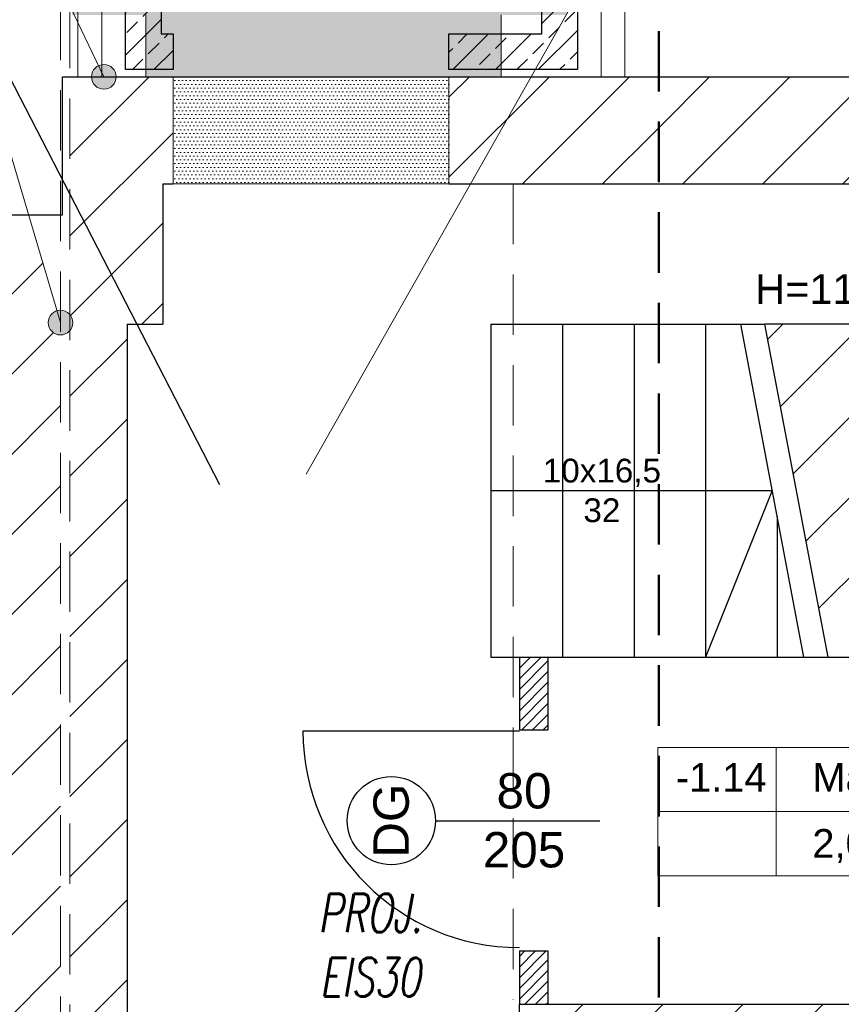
# Model space of a CAD drawing. Header units: millimetres. Extents: x 26866 to 1024070, y -428191 to 408885.
# Tile 186 of 248: x 190095 to 193550, y 400372 to 404512. Entities that reach past the tile are written whole.
import ezdxf

# ---------------------------------------------------------------- set-up
doc = ezdxf.new("R2010")
doc.units = ezdxf.units.MM
doc.header["$LTSCALE"] = 2
doc.linetypes.add('DASHED', pattern=[19.05, 12.7, -6.35])
doc.linetypes.add('HIDDENX2', pattern=[19.05, 12.7, -6.35])
for name, color, linetype, lineweight in [('0_OPIS', 7, 'Continuous', 13), ('3DPLAN_A_TABELKA POMIESZCZEŃ', 7, 'Continuous', 0), ('3DPLAN_A_WYSOKOŚCI OPIS', 101, 'Continuous', 5), ('3DPLAN_A_WYSOKOŚCI ZMIANA', 144, 'HIDDENX2', 5), ('A_IZOLACJA', 3, 'Continuous', 0), ('A_SC_WID_DETALE', 251, 'Continuous', 0), ('A_TXT', 7, 'Continuous', 0), ('A_WYBURZENIA', 6, 'Continuous', 0), ('Opisy', 7, 'Continuous', 13)]:
    doc.layers.add(name, color=color, linetype=linetype, lineweight=lineweight)
for name, color, linetype in [('3DPLAN_A_KRESKOWANIE 1', 253, 'Continuous'), ('3DPLAN_A_OPIS', 8, 'Continuous'), ('3DPLAN_A_POMIESZCZENIE NUMER', 100, 'Continuous'), ('3DPLAN_K_NOŚNA', 7, 'Continuous'), ('3DPLAN_K_OBRYS', 243, 'Continuous'), ('A_POMIESZCZENIE OPIS', 100, 'Continuous'), ('A_SCHODY', 6, 'Continuous')]:
    doc.layers.add(name, color=color, linetype=linetype)
doc.styles.add('ARIAL', font='arial.ttf')
doc.styles.add('J-ROMANS', font='ROMANS.SHX', dxfattribs={"width": 0.7, "oblique": 10})
doc.styles.add('TABEL1', font='txt')
doc.linetypes.add('GRADZINOWANIE', pattern='A,0.00254,-2.54,[134,ltypeshp.shx,S=2.54,R=0,X=-2.54,Y=0],-5.08,[134,ltypeshp.shx,S=2.54,R=180,X=2.54,Y=0],-2.54', length=10.16254)
pattern_1 = [(0, (9800.6029, -5192.851), (0.79375, 1.5875), [0, -1.5875])]
pattern_2 = [(45, (23044.838, -26883.88), (-16.83798, 16.83798), [])]

# ---------------------------------------------------------------- blocks, each defined once
blk = doc.blocks.new('tabelka dla tp')
at = {"layer": '3DPLAN_A_TABELKA POMIESZCZEŃ'}
for p, q in [((49.7, 54), (49.7, 0)), ((0, 27), (243.13, 27))]:
    blk.add_line(p, q, dxfattribs=at)
blk.add_lwpolyline([(0, 54), (243.13, 54), (243.13, 0), (0, 0)], close=True, dxfattribs=at)
at = {"layer": '3DPLAN_A_POMIESZCZENIE NUMER', "color": 7, "style": 'ARIAL'}
blk.add_attdef('NUMER', (2.23, 35.39), '', height=12, dxfattribs=at)
at = {"layer": 'A_POMIESZCZENIE OPIS', "insert": (112.2, 19.75), "char_height": 12, "width": 36.4122, "attachment_point": 1, "style": 'ARIAL'}
blk.add_mtext('{\\C7;m²}', dxfattribs=at)
at = {"layer": 'A_POMIESZCZENIE OPIS', "color": 7, "style": 'ARIAL'}
for tag, p in [('NAZWA', (51.73, 35.39)), ('POWIERZCHNIA', (51.06, 7.24))]:
    blk.add_attdef(tag, p, '', height=12, dxfattribs=at)
blk = doc.blocks.new('kondygnacja -1')
at = {"layer": '3DPLAN_A_KRESKOWANIE 1'}
h = blk.add_hatch(dxfattribs=at)
h.set_pattern_fill('ANSI31', color=256, scale=7.5, style=0)
h.set_pattern_definition(pattern_2)
h.paths.add_polyline_path([(26781.49, -24430.84), (26781.49, -25256.18), (26865.36, -25256.18), (26865.36, -25233.56), (27108.48, -25233.56), (27108.48, -25256.18), (27119.89, -25256.18), (27110.14, -25212.84), (26979.61, -25212.84), (26979.61, -25079.84), (27320.27, -25079.84), (27361.7, -25079.84), (27361.7, -25046.84), (26815.61, -25046.84), (26815.61, -24465.84), (27386.61, -24465.84), (27386.61, -24686.84), (27413.61, -24686.84), (27413.61, -24581.84), (27442.61, -24581.84), (27442.61, -24549.84), (27413.61, -24549.84), (27413.61, -24469.84), (27474.65, -24469.84), (27474.65, -24430.84), (26781.49, -24430.84)], is_closed=False)
h.paths.add_polyline_path([(27583.61, -25294.84), (27583.61, -25335.84), (27417.61, -25335.84), (27417.61, -25289.84), (27390.61, -25289.84), (27390.61, -25335.84), (27137.8, -25335.84), (27119.89, -25256.18), (27108.48, -25256.18), (27108.48, -25287.56), (26865.36, -25287.56), (26865.36, -25256.18), (26781.49, -25256.18), (26781.49, -25342.83), (26829.42, -25361.84), (27832.61, -25361.84), (27832.61, -25332.84), (27603.61, -25332.84), (27603.61, -25294.84), (27583.61, -25294.84)], is_closed=False)
h.paths.add_polyline_path([(27413.61, -24806.84), (27413.61, -24781.84), (27386.61, -24781.84), (27386.61, -24885.59), (27430.61, -24885.59), (27430.61, -24835.84), (27474.65, -24835.84), (27474.65, -24806.84)])
h.paths.add_polyline_path([(27386.61, -24885.59), (27386.61, -25046.84), (27361.7, -25046.84), (27361.7, -25079.84), (27390.61, -25079.84), (27390.61, -25174.84), (27417.61, -25174.84), (27417.61, -25079.84), (27476.61, -25079.84), (27476.61, -25061.87, -0.027881), (27475.03, -25050.84), (27438.61, -25050.84), (27438.61, -25033.84), (27430.61, -25033.84), (27430.61, -24885.59)])
h.paths.add_polyline_path([(27603.61, -25179.84), (27603.61, -25163.88), (27583.61, -25163.88), (27583.61, -25179.84)])
h.paths.add_polyline_path([(27603.61, -25142.2), (27583.61, -25142.2), (27583.61, -25163.88), (27603.61, -25163.88)])
h.paths.add_polyline_path([(27593.61, -24713.84), (27593.61, -24746.4), (27608.61, -24746.4), (27608.61, -24713.84)], flags=16)
h.paths.add_polyline_path([(27593.61, -25050.84), (27571.61, -25050.84), (27571.61, -25079.84), (27583.61, -25079.84), (27583.61, -25142.2), (27603.61, -25142.2), (27603.61, -25076.84), (27681.45, -25076.84), (27681.45, -25050.84), (27608.61, -25050.84), (27608.61, -24713.84), (27593.61, -24713.84), (27593.61, -24806.84), (27569.61, -24806.84), (27569.61, -24835.84), (27593.61, -24835.84)])
h.paths.add_polyline_path([(27559.81, -24818.11), (27559.81, -24794.06), (27579.81, -24794.06), (27579.81, -24818.11)])
h.paths.add_polyline_path([(27593.61, -24469.84), (27593.61, -24610.84), (27601.86, -24610.84), (27608.61, -24610.84), (27608.61, -24468.84), (27712.91, -24468.84), (27712.91, -24430.84), (27474.65, -24430.84), (27474.65, -24469.84), (27593.61, -24469.84)], is_closed=False)
h.paths.add_polyline_path([(28026.62, -24481.39, -0.865492), (28025.15, -24471.22), (28013.19, -24430.84), (27882.91, -24430.84), (27882.91, -24468.84), (27982.61, -24468.84), (27982.61, -24483.84), (27997.61, -24483.84), (27997.61, -24940.11), (28026.62, -24940.11)])
h.paths.add_polyline_path([(28054.61, -24476.84), (28069.61, -24476.84), (28069.61, -24417.84), (28073.99, -24417.84), (28073.99, -24372.84), (28050.08, -24372.84, -1), (28039.7, -24372.84), (28030.61, -24372.84), (28030.61, -24472.87, -0.363097), (28030.61, -24479.53), (28030.61, -24940.11), (28054.61, -24940.11)])
h.paths.add_polyline_path([(28096.61, -25047.84), (28069.61, -25047.84), (28069.61, -25032.84), (28054.61, -25032.84), (28054.61, -24994.11), (28030.61, -24994.11), (28030.61, -25076.84), (28096.61, -25076.84)])
h.paths.add_polyline_path([(27982.61, -25035.84), (27982.61, -25050.84), (27949.55, -25050.84), (27949.55, -25076.84), (28026.62, -25076.84), (28026.62, -24994.11), (27997.61, -24994.11), (27997.61, -25035.84)])
h.paths.add_polyline_path([(26999.57, -25327.07), (27025.14, -25327.07), (27025.14, -25347.07), (26999.57, -25347.07)], flags=16)
h = blk.add_hatch(dxfattribs=at)
h.set_pattern_fill('ANSI31', color=256, scale=7.5, style=0)
h.set_pattern_definition(pattern_2)
h.paths.add_polyline_path([(28199.05, -24417.84), (28278.18, -24417.84), (28278.18, -24372.84), (28224.48, -24372.84), (28199.05, -24417.84)], is_closed=False)
h.paths.add_polyline_path([(28189.99, -24372.84), (28189.99, -24417.84), (28199.05, -24417.84), (28224.48, -24372.84), (28189.99, -24372.84)], is_closed=False)
h = blk.add_hatch(dxfattribs=at)
h.set_pattern_fill('ANSI31', color=256, scale=7.5, style=0)
h.set_pattern_definition(pattern_2)
h.paths.add_polyline_path([(28277.96, -25048.84), (28251.61, -25048.84), (28251.61, -24793.84), (28278.18, -24793.84), (28278.18, -24762.84), (28219.61, -24762.84), (28219.61, -25047.84), (28216.61, -25047.84), (28216.61, -25076.84), (28271.99, -25076.84, 0.071944), (28277.96, -25048.84)], is_closed=False)
h.paths.add_polyline_path([(28278.18, -24762.84), (28278.18, -24793.84), (28403.61, -24793.84), (28403.61, -24846.84), (28416.61, -24846.84), (28416.61, -25048.84), (28382.61, -25048.84), (28382.61, -25076.84), (28454.16, -25076.84), (28454.16, -25047.84), (28433.61, -25047.84), (28433.61, -24852.84), (28471.61, -24852.84), (28471.61, -24793.84), (28641.61, -24793.84), (28641.61, -24865.6), (28641.61, -24873.28), (28641.61, -25034.84), (28626.61, -25034.84), (28626.61, -25047.84), (28604.61, -25047.84), (28604.61, -25076.84), (29072.61, -25076.84), (29072.61, -25049.84), (28668.61, -25049.84), (28668.61, -24698.84), (28724.61, -24698.84), (28724.61, -24683.84), (28670.61, -24683.84), (28670.61, -24472.84), (28713.61, -24472.84), (28713.61, -24430.84), (28681.49, -24430.84), (28681.49, -24372.84), (28278.18, -24372.84), (28278.18, -24417.84), (28488.61, -24417.84), (28488.61, -24476.84), (28322.83, -24476.84), (28349.41, -24616.84), (28515.61, -24616.84), (28515.61, -24654.34), (28536.61, -24654.34), (28536.61, -24413.34), (28639.61, -24413.34), (28639.61, -24762.34), (28536.61, -24762.34), (28536.61, -24724.34), (28515.61, -24724.34), (28515.61, -24762.84), (28464.61, -24762.84), (28464.61, -24784.84), (28424.61, -24784.84), (28424.61, -24762.84), (28278.18, -24762.84)], is_closed=False)
h = blk.add_hatch(dxfattribs=at)
h.set_pattern_fill('ANSI31', color=256, scale=7.5, style=0)
h.set_pattern_definition(pattern_2)
h.paths.add_polyline_path([(28641.61, -24865.6), (28641.61, -24873.28), (28641.61, -25034.84), (28626.61, -25034.84), (28626.61, -25047.84), (28604.61, -25047.84), (28604.61, -25076.84), (29072.61, -25076.84), (29072.61, -25049.84), (28668.61, -25049.84), (28668.61, -24698.84), (28724.61, -24698.84), (28724.61, -24683.84), (28670.61, -24683.84), (28670.61, -24472.84), (28713.61, -24472.84), (28713.61, -24430.84), (28681.49, -24430.84), (28681.49, -24372.84), (28278.18, -24372.84), (28278.18, -24417.84), (28488.61, -24417.84), (28488.61, -24476.84), (28322.83, -24476.84), (28349.41, -24616.84), (28515.61, -24616.84), (28515.61, -24654.34), (28536.61, -24654.34), (28536.61, -24413.34), (28639.61, -24413.34), (28639.61, -24762.34), (28536.61, -24762.34), (28536.61, -24724.34), (28515.61, -24724.34), (28515.61, -24793.84), (28641.61, -24793.84), (28641.61, -24865.6)], is_closed=False)
h.paths.add_polyline_path([(28814.61, -24698.84), (29109.61, -24698.84), (29109.61, -24471.84), (29093.61, -24471.84), (29093.61, -24683.84), (28814.61, -24683.84), (28814.61, -24698.84)], is_closed=False)
h = blk.add_hatch(dxfattribs=at)
h.set_pattern_fill('ANSI31', color=256, scale=7.5, style=0)
h.set_pattern_definition(pattern_2)
h.paths.add_polyline_path([(31677.49, -24430.84), (30214.87, -24430.84), (30214.87, -24470.84), (30429.61, -24470.84), (30429.61, -24477.84), (30447.61, -24477.84), (30447.61, -24818.84), (30476.61, -24818.84), (30476.61, -24470.84), (31012.61, -24470.84), (31012.61, -24478.84), (31079.61, -24478.84), (31079.61, -24470.84), (31638.61, -24470.84), (31638.61, -25036.84), (31079.61, -25036.84), (31079.61, -25028.84), (31012.61, -25028.84), (31012.61, -25036.84), (30611.38, -25036.84), (30611.38, -25072.84), (31023.61, -25072.84), (31034.61, -25082.84), (31034.61, -25330.84), (31023.61, -25340.84), (30831.4, -25340.84, -0.038531), (30832.58, -25356.18), (30832.58, -25371.84), (31079.61, -25371.84), (31079.61, -25072.84), (31638.61, -25072.84), (31638.61, -25943.84), (30832.58, -25943.84), (30832.58, -26009.84), (31677.49, -26009.84)])
h.paths.add_polyline_path([(30682.61, -26009.84), (30832.58, -26009.84), (30832.58, -25943.84), (30760.61, -25943.84), (30760.61, -25454.67), (30735.61, -25464.58), (30735.61, -25943.84), (30682.61, -25943.84)])
h.paths.add_polyline_path([(30679.61, -25371.84), (30735.61, -25371.84), (30735.61, -25464.58), (30760.61, -25454.67), (30760.61, -25371.84), (30832.58, -25371.84), (30832.58, -25356.18, 0.038531), (30831.4, -25340.84), (30679.61, -25340.84)])
h.paths.add_polyline_path([(30355.83, -25371.84), (30425.61, -25371.84), (30425.61, -25379.84), (30463.61, -25379.84), (30463.61, -25424.74), (30471.61, -25424.74), (30471.61, -25395.84), (30533.61, -25395.84), (30533.61, -25371.84), (30576.61, -25371.84), (30576.61, -25341.84), (30472.61, -25341.84), (30472.61, -25326.84), (30427.61, -25326.84), (30427.61, -25341.84), (30355.83, -25341.84)])
h.paths.add_polyline_path([(30456.61, -25936.84), (30425.61, -25936.84), (30425.61, -25945.84), (30380.61, -25945.84), (30380.61, -26009.84), (30512.61, -26009.84), (30512.61, -25943.84), (30466.61, -25943.84), (30466.61, -25712.84), (30456.61, -25712.84)])
h.paths.add_polyline_path([(28888.61, -25941.84), (28888.61, -26009.84), (29013.61, -26009.84), (29013.61, -25941.84)])
h.paths.add_polyline_path([(28591.17, -26009.84), (28591.17, -25944.84), (28547.61, -25944.84), (28547.61, -26009.84)])
h.paths.add_polyline_path([(28624.61, -25870.53), (28654.8, -25870.53), (28654.8, -25924.53), (28624.61, -25924.53), (28624.61, -25944.84), (28591.17, -25944.84), (28591.17, -26009.84), (28713.61, -26009.84), (28713.61, -25941.84), (28672.61, -25941.84), (28672.61, -25932.84), (28657.61, -25932.84), (28657.61, -25716.84), (28624.61, -25716.84)])
h.paths.add_polyline_path([(28372.61, -25944.84), (28328.61, -25944.84), (28328.61, -25907.84), (28282.61, -25907.84), (28282.61, -25944.84), (28248.61, -25944.84), (28248.61, -26009.84), (28372.61, -26009.84)])
h.paths.add_polyline_path([(28092.61, -25563.84), (28054.61, -25563.84), (28054.61, -25383.84), (28067.6, -25383.84), (28067.61, -25375.84), (28340.61, -25375.84), (28340.61, -25341.84), (28070.61, -25341.84), (28070.61, -25332.84), (28030.61, -25332.84), (28030.61, -25395.6), (28048.71, -25395.6), (28048.71, -25449.6), (28030.61, -25449.6), (28030.61, -26009.84), (28073.61, -26009.84), (28073.61, -25944.84), (28054.61, -25944.84), (28054.61, -25668.84), (28092.61, -25668.84)])
h.paths.add_polyline_path([(27949.61, -25495.75), (27949.61, -25507.75), (27983.29, -25507.75), (27983.29, -25521.75), (27949.61, -25521.75), (27949.61, -25531.84), (27999.61, -25531.84), (27999.61, -25934.84), (27982.61, -25934.84), (27982.61, -25942.84), (27947.61, -25942.84), (27947.61, -26009.84), (28026.62, -26009.84), (28026.62, -25449.6), (27999.61, -25449.6), (27999.61, -25463.84), (27949.61, -25463.84), (27949.61, -25481.75), (27983.29, -25481.75), (27983.29, -25495.75)])
h.paths.add_polyline_path([(27982.61, -25361.84), (27952.61, -25361.84), (27952.61, -25332.84), (28026.62, -25332.84), (28026.62, -25395.6), (27999.61, -25395.6), (27999.61, -25377.84), (27982.61, -25377.84)])
h.paths.add_polyline_path([(26818.61, -25892.84), (26781.49, -25892.84), (26781.49, -26009.84), (26894.54, -26009.84), (26894.54, -25942.84), (26830.61, -25942.84), (26830.61, -25930.84), (26818.61, -25930.84)])
h.paths.add_polyline_path([(26894.54, -26009.84), (27115.94, -26009.84), (27115.94, -25942.84), (26894.54, -25942.84)])
h.paths.add_polyline_path([(27115.94, -25942.84), (27115.94, -26009.84), (27466.61, -26009.84), (27466.61, -25942.84), (27427.61, -25942.84), (27427.61, -25933.84), (27384.61, -25933.84), (27384.61, -25942.84)])
h.paths.add_polyline_path([(27641.61, -25942.84), (27641.61, -26009.84), (27802.61, -26009.84), (27802.61, -25942.84)])
h.paths.add_polyline_path([(30621.1, -25040.47), (30688.37, -25040.47), (30688.37, -25072.87), (30621.1, -25072.87)], flags=24)
at = {"layer": '3DPLAN_A_OPIS', "lineweight": 0, "transparency": 33554687}
h = blk.add_hatch(dxfattribs=at)
h.set_pattern_fill('ANSI31', color=1)
h.set_pattern_definition([(45, (5728.076, 96.4416), (-2.24506403, 2.24506403), [])])
h.paths.add_polyline_path([(28219.61, -24647.42), (28231.61, -24647.42), (28231.61, -24616.84), (28219.61, -24616.84), (28219.61, -24647.42)], is_closed=False)
h.paths.add_polyline_path([(28219.61, -24740.42), (28219.61, -24762.84), (28231.61, -24762.84), (28231.61, -24740.42), (28219.61, -24740.42)], is_closed=False)
at = {"layer": 'A_SC_WID_DETALE', "ltscale": 0.5}
h = blk.add_hatch(dxfattribs=at)
h.set_pattern_fill('ANSI33', color=256, scale=2)
h.set_pattern_definition([(45, (23374.091, -35976.193), (-8.980256, 8.980256), []), (45, (23383.071, -35976.193), (-8.980256, 8.980256), [6.35, -3.175])])
h.paths.add_polyline_path([(28053.99, -24149.84), (28053.99, -24369.84), (28073.99, -24369.84), (28073.99, -24354.84), (28068.99, -24354.84), (28068.99, -24164.84), (28228.99, -24164.84), (28228.99, -24354.84), (28189.99, -24354.84), (28189.99, -24369.84), (28243.99, -24369.84), (28243.99, -24149.84), (28053.99, -24149.84)], is_closed=False)
at = {"layer": 'A_WYBURZENIA', "transparency": 33554687}
h = blk.add_hatch(dxfattribs=at)
h.set_pattern_fill('DOTS', color=256)
h.set_pattern_definition(pattern_1)
h.paths.add_polyline_path([(28061.49, -24160.84), (28031.49, -24160.84), (28031.49, -24346.84), (28062.49, -24346.84), (28062.49, -24372.84), (28212, -24372.84), (28212, -24346.84), (28239.18, -24346.84), (28242.49, -24340.99), (28242.49, -24160.84), (28212.49, -24160.84, 0.825127), (28061.49, -24160.84)], is_closed=False)
h.paths.add_polyline_path([(28201.66, -24170.04), (28201.66, -24180.84), (28222.49, -24180.84), (28222.49, -24320.84), (28051.49, -24320.84), (28051.49, -24180.84), (28072.31, -24180.84, -1), (28201.66, -24170.04)], is_closed=False, flags=16)
h = blk.add_hatch(dxfattribs=at)
h.set_pattern_fill('DOTS', color=256)
h.set_pattern_definition(pattern_1)
h.paths.add_polyline_path([(28189.99, -24372.84), (28073.99, -24372.84), (28073.99, -24417.84), (28189.99, -24417.84)])
at = {"layer": 'Opisy', "ltscale": 0.5, "transparency": 33554687}
h = blk.add_hatch(color=256, dxfattribs=at)
h.dxf.hatch_style = 1
h.paths.add_polyline_path([(28043.33, -24377.79), (28043.33, -24367.89, 0.73336)])
h.paths.add_polyline_path([(28043.33, -24367.89), (28043.33, -24377.79, 0.076465), (28044.89, -24378.03, 1.165591)])
h = blk.add_hatch(color=256, dxfattribs=at)
h.dxf.hatch_style = 1
h.paths.add_polyline_path([(28025.06, -24481.15), (28025.06, -24471.25, 0.73336)])
h.paths.add_polyline_path([(28025.06, -24471.25), (28025.06, -24481.15, 0.076465), (28026.62, -24481.39, 1.165591)])
at = {"layer": '3DPLAN_A_OPIS', "color": 1, "lineweight": 30}
for p, q in [((28219.61, -24616.84), (28219.61, -24647.42)), ((28231.61, -24616.84), (28231.61, -24647.42)), ((28219.61, -24647.42), (28231.61, -24647.42)), ((28219.61, -24740.42), (28231.61, -24740.42)), ((28219.61, -24740.42), (28219.61, -24762.84)), ((28231.61, -24740.42), (28231.61, -24762.84))]:
    blk.add_line(p, q, dxfattribs=at)
blk.add_lwpolyline([(28073.99, -24354.84), (28073.99, -24369.84), (28053.99, -24369.84), (28053.99, -24149.84), (28243.99, -24149.84), (28243.99, -24369.84), (28189.99, -24369.84), (28189.99, -24354.84), (28228.99, -24354.84), (28228.99, -24164.84), (28068.99, -24164.84), (28068.99, -24354.84)], close=True, dxfattribs=at)
at = {"layer": '3DPLAN_A_TABELKA POMIESZCZEŃ', "ltscale": 0.5}
blk.add_line((28260.91, -24308.39), (28130, -24540), dxfattribs=at)
at = {"layer": '3DPLAN_A_WYSOKOŚCI ZMIANA'}
for p, q in [((28026.62, -26232.7), (28026.62, -23962.87)), ((28030.61, -23962.87), (28030.61, -26232.7)), ((28216.99, -24417.84), (28216.99, -24760.84))]:
    blk.add_line(p, q, dxfattribs=at)
at = {"layer": '3DPLAN_K_NOŚNA'}
for p, q in [((28069.61, -24417.84), (28073.99, -24417.84)), ((28069.61, -24417.84), (28069.61, -24476.84)), ((28189.99, -24417.84), (28488.61, -24417.84)), ((28054.61, -24476.84), (28069.61, -24476.84)), ((28054.61, -24476.84), (28054.61, -25032.84)), ((28488.61, -24476.84), (28322.83, -24476.84)), ((28349.41, -24616.84), (28322.83, -24476.84)), ((28349.41, -24616.84), (28515.61, -24616.84)), ((28219.61, -24762.84), (28424.61, -24762.84)), ((28219.61, -25047.84), (28219.61, -24762.84))]:
    blk.add_line(p, q, dxfattribs=at)
at = {"layer": '3DPLAN_K_OBRYS'}
for p, q in [((28027.49, -24372.84), (28681.49, -24372.84)), ((28027.49, -24430.84), (28027.49, -24372.84)), ((27712.91, -24430.84), (28027.49, -24430.84))]:
    blk.add_line(p, q, dxfattribs=at)
at = {"layer": 'A_IZOLACJA'}
blk.add_lwpolyline([(28033.99, -24372.84), (28033.99, -24129.84), (28263.99, -24129.84), (28263.99, -24372.84)], dxfattribs=at)
at = {"layer": 'A_IZOLACJA', "linetype": 'GRADZINOWANIE', "lineweight": 0, "ltscale": 0.5}
blk.add_lwpolyline([(28043.99, -24372.84), (28043.99, -24139.84), (28253.99, -24139.84), (28253.99, -24372.84)], dxfattribs=at)
at = {"layer": 'A_SCHODY'}
for p, q in [((28207.61, -24476.84), (28322.83, -24476.84)), ((28207.61, -24476.84), (28207.61, -24616.84)), ((28237.71, -24476.84), (28237.71, -24616.84)), ((28267.81, -24476.84), (28267.81, -24616.84)), ((28297.91, -24476.84), (28297.91, -24616.84)), ((28339.23, -24616.84), (28312.66, -24476.84)), ((28207.61, -24546.84), (28325.94, -24546.84)), ((28325.94, -24546.84), (28297.91, -24616.84)), ((28328.01, -24557.71), (28328.01, -24616.84)), ((28207.61, -24616.84), (28349.41, -24616.84))]:
    blk.add_line(p, q, dxfattribs=at)
at = {"layer": 'A_TXT', "color": 1, "lineweight": 30}
for p, q in [((27819.99, -24014.07), (28093.48, -24544.34)), ((28219.61, -24648), (28128.61, -24648)), ((28184.34, -24685.64), (28253.38, -24685.64))]:
    blk.add_line(p, q, dxfattribs=at)
blk.add_circle((28165.76, -24685.64), 18.58, dxfattribs=at)
blk.add_arc((28219.61, -24648), 91, 180, 270, dxfattribs=at)
at = {"layer": 'A_WYBURZENIA'}
for p, q in [((28062.49, -24346.84), (28062.49, -24372.84)), ((28212, -24346.84), (28212, -24372.84)), ((28189.99, -24372.84), (28212, -24372.84))]:
    blk.add_line(p, q, dxfattribs=at)
blk.add_lwpolyline([(28073.99, -24417.84), (28189.99, -24417.84), (28189.99, -24372.84), (28073.99, -24372.84)], close=True, dxfattribs=at)
at = {"layer": 'Opisy', "ltscale": 0.5}
for p in [(28026.62, -24476.2), (28044.89, -24372.84)]:
    blk.add_line(p, (27917.72, -24108.46), dxfattribs=at)
at = {"layer": 'Opisy', "color": 1, "linetype": 'DASHED', "lineweight": 50}
blk.add_lwpolyline([(27574.65, -24063.11), (28178.18, -24063.11, -0.414214), (28278.18, -24163.11), (28278.18, -25042.2, -0.414214), (28178.18, -25142.2), (27574.65, -25142.2, -0.414214), (27474.65, -25042.2), (27474.65, -24163.11, -0.414214)], format="xyb", close=True, dxfattribs=at)
at = {"layer": 'Opisy', "ltscale": 0.5}
for centre in [(28044.89, -24372.84), (28026.62, -24476.2)]:
    blk.add_circle(centre, 5.19, dxfattribs=at)
at = {"layer": '3DPLAN_A_OPIS', "color": 1, "lineweight": 30}
ref = blk.add_blockref('tabelka dla tp', (28277.83, -24708.81), dxfattribs=at)
ref.add_attrib('NUMER', '-1.14', (28285.35, -24673.42), dxfattribs={"layer": '3DPLAN_A_POMIESZCZENIE NUMER', "color": 7, "height": 12, "style": 'ARIAL'})
ref.add_attrib('NAZWA', 'Magazyn środków porządkowych', (28342.78, -24673.42), dxfattribs={"layer": 'A_POMIESZCZENIE OPIS', "color": 7, "height": 12, "style": 'ARIAL'})
ref.add_attrib('POWIERZCHNIA', '2,07', (28342.78, -24701.17), dxfattribs={"layer": 'A_POMIESZCZENIE OPIS', "color": 7, "height": 12, "style": 'ARIAL'})
at = {"layer": '3DPLAN_A_OPIS', "color": 1, "lineweight": 30, "style": 'ARIAL'}
for tag, p in [('PRZESUNIĘCIE_WEJŚCIA', (27655.16, -24535.33)), ('WYŁĄCZONE', (27007.18, -24723.98)), ('Z_OPRACOWANIA', (26996.84, -24746.42)), ('WYŁĄCZONE', (30803.05, -24760.87)), ('Z_OPRACOWANIA', (30792.71, -24783.3)), ('WYŁĄCZONE', (28894.9, -24826.59)), ('Z_OPRACOWANIA', (28884.56, -24849.03)), ('POWIĘKSZENIE_WEJŚCIA', (28313.68, -25144.41)), ('POWIĘKSZENIE_WEJŚCIA', (29600.62, -25191.36)), ('POWIĘKSZENIE_WEJŚCIA', (28011.45, -25235.42)), ('WYŁĄCZONE', (29754.42, -25678.17)), ('Z_OPRACOWANIA', (29744.08, -25700.6)), ('WYJŚCIE_EWAKUACYJNE', (27763.79, -26106.07))]:
    blk.add_attdef(tag, p, '', height=12, dxfattribs=at)
at = {"layer": '3DPLAN_A_OPIS', "color": 0, "lineweight": 30, "style": 'ARIAL'}
for tag, p in [('UGUL_1', (29350.3, -24586.01)), ('UGUL_2', (29622.92, -24586.01)), ('UGUL_3', (29833.15, -24586.01))]:
    blk.add_attdef(tag, p, '', height=12, dxfattribs=at)
at = {"layer": '3DPLAN_A_TABELKA POMIESZCZEŃ', "ltscale": 0.5, "style": 'ARIAL'}
for tag, p in [('KURTYNA', (27861.91, -26064.85)), ('POWIETRZNA', (27861.91, -26084.56))]:
    blk.add_attdef(tag, p, '', height=12, dxfattribs=at)
at = {"layer": '3DPLAN_A_WYSOKOŚCI OPIS', "color": 0, "insert": (28318.74, -24455.87), "char_height": 12.5, "width": 59.2068, "attachment_point": 1, "style": 'ARIAL'}
blk.add_mtext('H=1197', dxfattribs=at)
at = {"layer": 'A_TXT', "color": 1, "lineweight": 30, "insert": (28192.39, -24665.62), "char_height": 14.872, "attachment_point": 1, "style": 'TABEL1'}
blk.add_mtext_dynamic_manual_height_columns('\\pxqc;{\\fArial|b0|i0|c238|p34;80\\P205}', width=58.3206, gutter_width=80, heights=[0], dxfattribs=at)
at = {"layer": 'A_TXT', "color": 1, "lineweight": 30, "insert": (28165.76, -24685.64), "char_height": 14.872, "attachment_point": 5, "rotation": 90, "style": 'TABEL1'}
blk.add_mtext_dynamic_manual_height_columns('{\\fArial|b0|i0|c238|p34;DG}', width=58.3206, gutter_width=80, heights=[0], dxfattribs=at)
at = {"layer": 'A_TXT', "color": 1, "lineweight": 30, "insert": (28156.86, -24737.94), "char_height": 16.2, "width": 31.0131, "attachment_point": 5, "style": 'J-ROMANS'}
blk.add_mtext('PROJ.\\PEIS30', dxfattribs=at)
at = {"layer": 'Opisy', "ltscale": 0.5, "insert": (28254.29, -24546.84), "char_height": 10, "width": 74.3914, "attachment_point": 5, "style": 'ARIAL'}
blk.add_mtext('\\pxqc;10x16,5\\P32', dxfattribs=at)

msp = doc.modelspace()

# ---------------------------------------------------------------- block references
at = {"layer": '0_OPIS', "xscale": 10, "yscale": 10, "zscale": 10}
msp.add_blockref('kondygnacja -1', (-90000, 648000), dxfattribs=at)

doc.saveas('drawing.dxf')
